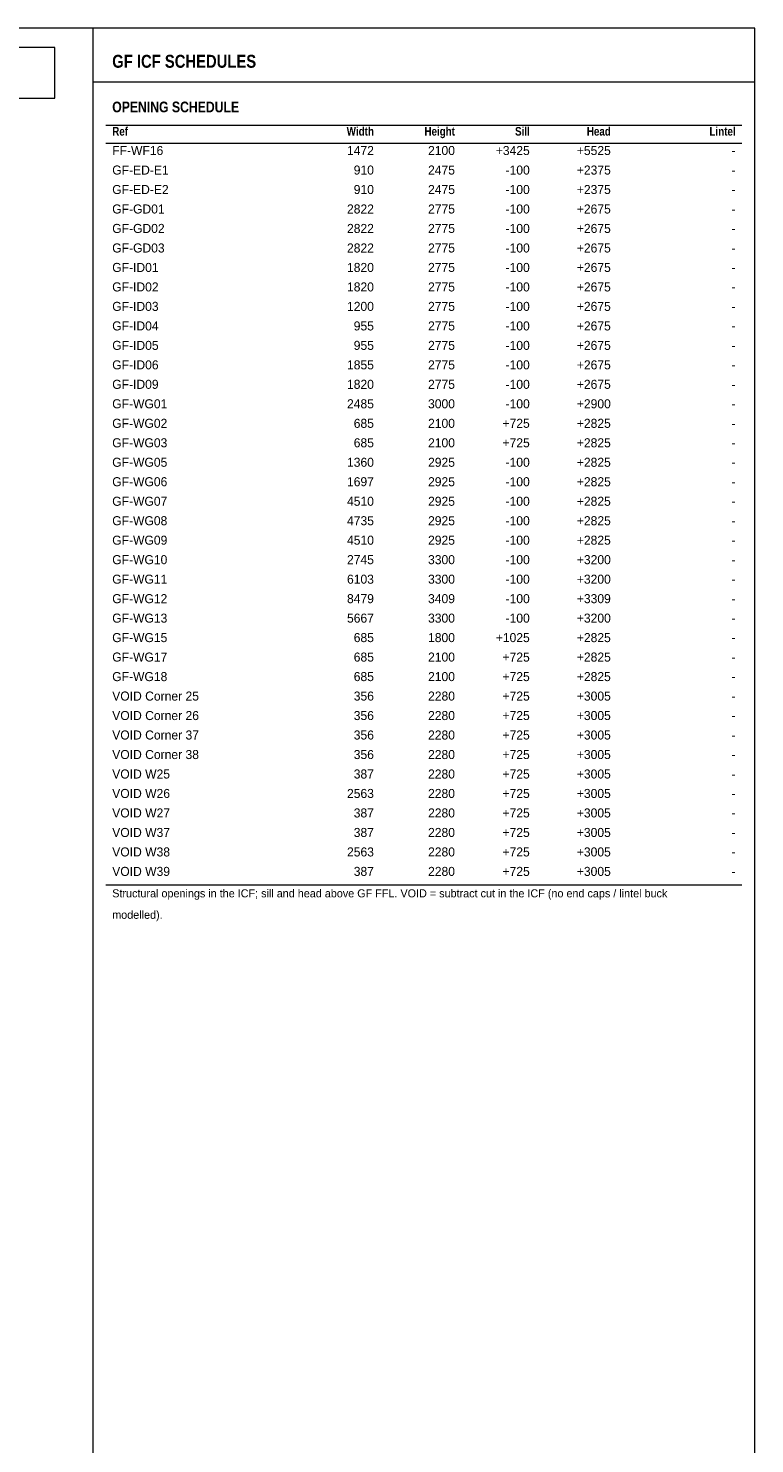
# Model space of a CAD drawing. Header units: millimetres. Extents: x 17 to 587, y 4 to 415.
# Tile 7 of 7: x 473 to 587, y 191 to 413. Entities that reach past the tile are written whole.
import ezdxf
from ezdxf.enums import TextEntityAlignment as Align

# ---------------------------------------------------------------- set-up
doc = ezdxf.new("R2010")
doc.units = ezdxf.units.MM
for name, color, linetype in [('LINE-INK', 7, 'Continuous'), ('LINE-RED', 7, 'Continuous'), ('LINE-TEAL', 7, 'Continuous'), ('TEXT-INK', 7, 'Continuous'), ('TEXT-STEEL_GREY', 7, 'Continuous'), ('TEXT-TEAL', 7, 'Continuous')]:
    doc.layers.add(name, color=color, linetype=linetype)
doc.styles.add('OpenSansCondensed-Bold', font='OpenSansCondensed-Bold.ttf')

msp = doc.modelspace()

# ---------------------------------------------------------------- linework, layer by layer
at = {"layer": 'LINE-INK', "lineweight": 5}
for p, q in [((483, 7), (483, 413)), ((485, 397.8), (585, 397.8)), ((485, 394.94), (585, 394.94)), ((485, 278.37), (585, 278.37))]:
    msp.add_line(p, q, dxfattribs=at)
msp.add_lwpolyline([(20, 7), (587, 7), (587, 413), (20, 413)], close=True, dxfattribs=at)
at = {"layer": 'LINE-RED', "lineweight": 5}
msp.add_lwpolyline([(400.21, 402), (477, 402), (477, 410), (400.21, 410)], close=True, dxfattribs=at)
at = {"layer": 'LINE-TEAL', "lineweight": 5}
msp.add_line((483, 404.6), (587, 404.6), dxfattribs=at)

# ---------------------------------------------------------------- texts
at = {"layer": 'TEXT-INK', "style": 'OpenSansCondensed-Bold'}
msp.add_text('OPENING SCHEDULE', height=1.6764, dxfattribs=at).set_placement((486, 399.8))
at = {"layer": 'TEXT-INK'}
for s, height, p in [('FF-WF16', 1.422, (486, 393.08)), ('GF-ED-E1', 1.422, (486, 390.01)), ('GF-ED-E2', 1.422, (486, 386.95)), ('GF-GD01', 1.422, (486, 383.89)), ('GF-GD02', 1.422, (486, 380.83)), ('GF-GD03', 1.422, (486, 377.76)), ('GF-ID01', 1.422, (486, 374.7)), ('GF-ID02', 1.422, (486, 371.64)), ('GF-ID03', 1.422, (486, 368.58)), ('GF-ID04', 1.422, (486, 365.51)), ('GF-ID05', 1.422, (486, 362.45)), ('GF-ID06', 1.422, (486, 359.39)), ('GF-ID09', 1.422, (486, 356.33)), ('GF-WG01', 1.422, (486, 353.27)), ('GF-WG02', 1.422, (486, 350.2)), ('GF-WG03', 1.422, (486, 347.14)), ('GF-WG05', 1.422, (486, 344.08)), ('GF-WG06', 1.422, (486, 341.02)), ('GF-WG07', 1.422, (486, 337.95)), ('GF-WG08', 1.422, (486, 334.89)), ('GF-WG09', 1.422, (486, 331.83)), ('GF-WG10', 1.422, (486, 328.77)), ('GF-WG11', 1.422, (486, 325.7)), ('GF-WG12', 1.422, (486, 322.64)), ('GF-WG13', 1.422, (486, 319.58)), ('GF-WG15', 1.422, (486, 316.52)), ('GF-WG17', 1.422, (486, 313.46)), ('GF-WG18', 1.422, (486, 310.39)), ('VOID Corner 25', 1.4224, (486, 307.33)), ('VOID Corner 26', 1.4224, (486, 304.27)), ('VOID Corner 37', 1.4224, (486, 301.21)), ('VOID Corner 38', 1.4224, (486, 298.14)), ('VOID W25', 1.422, (486, 295.08)), ('VOID W26', 1.422, (486, 292.02)), ('VOID W27', 1.422, (486, 288.96)), ('VOID W37', 1.422, (486, 285.89)), ('VOID W38', 1.422, (486, 282.83)), ('VOID W39', 1.422, (486, 279.77))]:
    msp.add_text(s, height=height, dxfattribs=at).set_placement(p)
for s, height, p in [('1472', 1.422, (527.14, 393.08)), ('2100', 1.422, (539.88, 393.08)), ('+3425', 1.422, (551.64, 393.08)), ('+5525', 1.422, (564.38, 393.08)), ('-', 1.42, (584, 393.08)), ('910', 1.422, (527.14, 390.01)), ('2475', 1.422, (539.88, 390.01)), ('-100', 1.422, (551.64, 390.01)), ('+2375', 1.422, (564.38, 390.01)), ('-', 1.42, (584, 390.01)), ('910', 1.422, (527.14, 386.95)), ('2475', 1.422, (539.88, 386.95)), ('-100', 1.422, (551.64, 386.95)), ('+2375', 1.422, (564.38, 386.95)), ('-', 1.42, (584, 386.95)), ('2822', 1.422, (527.14, 383.89)), ('2775', 1.422, (539.88, 383.89)), ('-100', 1.422, (551.64, 383.89)), ('+2675', 1.422, (564.38, 383.89)), ('-', 1.42, (584, 383.89)), ('2822', 1.422, (527.14, 380.83)), ('2775', 1.422, (539.88, 380.83)), ('-100', 1.422, (551.64, 380.83)), ('+2675', 1.422, (564.38, 380.83)), ('-', 1.42, (584, 380.83)), ('2822', 1.422, (527.14, 377.76)), ('2775', 1.422, (539.88, 377.76)), ('-100', 1.422, (551.64, 377.76)), ('+2675', 1.422, (564.38, 377.76)), ('-', 1.42, (584, 377.76)), ('1820', 1.422, (527.14, 374.7)), ('2775', 1.422, (539.88, 374.7)), ('-100', 1.422, (551.64, 374.7)), ('+2675', 1.422, (564.38, 374.7)), ('-', 1.42, (584, 374.7)), ('1820', 1.422, (527.14, 371.64)), ('2775', 1.422, (539.88, 371.64)), ('-100', 1.422, (551.64, 371.64)), ('+2675', 1.422, (564.38, 371.64)), ('-', 1.42, (584, 371.64)), ('1200', 1.422, (527.14, 368.58)), ('2775', 1.422, (539.88, 368.58)), ('-100', 1.422, (551.64, 368.58)), ('+2675', 1.422, (564.38, 368.58)), ('-', 1.42, (584, 368.58)), ('955', 1.422, (527.14, 365.51)), ('2775', 1.422, (539.88, 365.51)), ('-100', 1.422, (551.64, 365.51)), ('+2675', 1.422, (564.38, 365.51)), ('-', 1.42, (584, 365.51)), ('955', 1.422, (527.14, 362.45)), ('2775', 1.422, (539.88, 362.45)), ('-100', 1.422, (551.64, 362.45)), ('+2675', 1.422, (564.38, 362.45)), ('-', 1.42, (584, 362.45)), ('1855', 1.422, (527.14, 359.39)), ('2775', 1.422, (539.88, 359.39)), ('-100', 1.422, (551.64, 359.39)), ('+2675', 1.422, (564.38, 359.39)), ('-', 1.42, (584, 359.39)), ('1820', 1.422, (527.14, 356.33)), ('2775', 1.422, (539.88, 356.33)), ('-100', 1.422, (551.64, 356.33)), ('+2675', 1.422, (564.38, 356.33)), ('-', 1.42, (584, 356.33)), ('2485', 1.422, (527.14, 353.27)), ('3000', 1.422, (539.88, 353.27)), ('-100', 1.422, (551.64, 353.27)), ('+2900', 1.422, (564.38, 353.27)), ('-', 1.42, (584, 353.27)), ('685', 1.422, (527.14, 350.2)), ('2100', 1.422, (539.88, 350.2)), ('+725', 1.422, (551.64, 350.2)), ('+2825', 1.422, (564.38, 350.2)), ('-', 1.42, (584, 350.2)), ('685', 1.422, (527.14, 347.14)), ('2100', 1.422, (539.88, 347.14)), ('+725', 1.422, (551.64, 347.14)), ('+2825', 1.422, (564.38, 347.14)), ('-', 1.42, (584, 347.14)), ('1360', 1.422, (527.14, 344.08)), ('2925', 1.422, (539.88, 344.08)), ('-100', 1.422, (551.64, 344.08)), ('+2825', 1.422, (564.38, 344.08)), ('-', 1.42, (584, 344.08)), ('1697', 1.422, (527.14, 341.02)), ('2925', 1.422, (539.88, 341.02)), ('-100', 1.422, (551.64, 341.02)), ('+2825', 1.422, (564.38, 341.02)), ('-', 1.42, (584, 341.02)), ('4510', 1.422, (527.14, 337.95)), ('2925', 1.422, (539.88, 337.95)), ('-100', 1.422, (551.64, 337.95)), ('+2825', 1.422, (564.38, 337.95)), ('-', 1.42, (584, 337.95)), ('4735', 1.422, (527.14, 334.89)), ('2925', 1.422, (539.88, 334.89)), ('-100', 1.422, (551.64, 334.89)), ('+2825', 1.422, (564.38, 334.89)), ('-', 1.42, (584, 334.89)), ('4510', 1.422, (527.14, 331.83)), ('2925', 1.422, (539.88, 331.83)), ('-100', 1.422, (551.64, 331.83)), ('+2825', 1.422, (564.38, 331.83)), ('-', 1.42, (584, 331.83)), ('2745', 1.422, (527.14, 328.77)), ('3300', 1.422, (539.88, 328.77)), ('-100', 1.422, (551.64, 328.77)), ('+3200', 1.422, (564.38, 328.77)), ('-', 1.42, (584, 328.77)), ('6103', 1.422, (527.14, 325.7)), ('3300', 1.422, (539.88, 325.7)), ('-100', 1.422, (551.64, 325.7)), ('+3200', 1.422, (564.38, 325.7)), ('-', 1.42, (584, 325.7)), ('8479', 1.422, (527.14, 322.64)), ('3409', 1.422, (539.88, 322.64)), ('-100', 1.422, (551.64, 322.64)), ('+3309', 1.422, (564.38, 322.64)), ('-', 1.42, (584, 322.64)), ('5667', 1.422, (527.14, 319.58)), ('3300', 1.422, (539.88, 319.58)), ('-100', 1.422, (551.64, 319.58)), ('+3200', 1.422, (564.38, 319.58)), ('-', 1.42, (584, 319.58)), ('685', 1.422, (527.14, 316.52)), ('1800', 1.422, (539.88, 316.52)), ('+1025', 1.422, (551.64, 316.52)), ('+2825', 1.422, (564.38, 316.52)), ('-', 1.42, (584, 316.52)), ('685', 1.422, (527.14, 313.46)), ('2100', 1.422, (539.88, 313.46)), ('+725', 1.422, (551.64, 313.46)), ('+2825', 1.422, (564.38, 313.46)), ('-', 1.42, (584, 313.46)), ('685', 1.422, (527.14, 310.39)), ('2100', 1.422, (539.88, 310.39)), ('+725', 1.422, (551.64, 310.39)), ('+2825', 1.422, (564.38, 310.39)), ('-', 1.42, (584, 310.39)), ('356', 1.422, (527.14, 307.33)), ('2280', 1.422, (539.88, 307.33)), ('+725', 1.422, (551.64, 307.33)), ('+3005', 1.422, (564.38, 307.33)), ('-', 1.42, (584, 307.33)), ('356', 1.422, (527.14, 304.27)), ('2280', 1.422, (539.88, 304.27)), ('+725', 1.422, (551.64, 304.27)), ('+3005', 1.422, (564.38, 304.27)), ('-', 1.42, (584, 304.27)), ('356', 1.422, (527.14, 301.21)), ('2280', 1.422, (539.88, 301.21)), ('+725', 1.422, (551.64, 301.21)), ('+3005', 1.422, (564.38, 301.21)), ('-', 1.42, (584, 301.21)), ('356', 1.422, (527.14, 298.14)), ('2280', 1.422, (539.88, 298.14)), ('+725', 1.422, (551.64, 298.14)), ('+3005', 1.422, (564.38, 298.14)), ('-', 1.42, (584, 298.14)), ('387', 1.422, (527.14, 295.08)), ('2280', 1.422, (539.88, 295.08)), ('+725', 1.422, (551.64, 295.08)), ('+3005', 1.422, (564.38, 295.08)), ('-', 1.42, (584, 295.08)), ('2563', 1.422, (527.14, 292.02)), ('2280', 1.422, (539.88, 292.02)), ('+725', 1.422, (551.64, 292.02)), ('+3005', 1.422, (564.38, 292.02)), ('-', 1.42, (584, 292.02)), ('387', 1.422, (527.14, 288.96)), ('2280', 1.422, (539.88, 288.96)), ('+725', 1.422, (551.64, 288.96)), ('+3005', 1.422, (564.38, 288.96)), ('-', 1.42, (584, 288.96)), ('387', 1.422, (527.14, 285.89)), ('2280', 1.422, (539.88, 285.89)), ('+725', 1.422, (551.64, 285.89)), ('+3005', 1.422, (564.38, 285.89)), ('-', 1.42, (584, 285.89)), ('2563', 1.422, (527.14, 282.83)), ('2280', 1.422, (539.88, 282.83)), ('+725', 1.422, (551.64, 282.83)), ('+3005', 1.422, (564.38, 282.83)), ('-', 1.42, (584, 282.83)), ('387', 1.422, (527.14, 279.77)), ('2280', 1.422, (539.88, 279.77)), ('+725', 1.422, (551.64, 279.77)), ('+3005', 1.422, (564.38, 279.77)), ('-', 1.42, (584, 279.77))]:
    msp.add_text(s, height=height, dxfattribs=at).set_placement(p, align=Align.RIGHT)
at = {"layer": 'TEXT-STEEL_GREY', "style": 'OpenSansCondensed-Bold'}
msp.add_text('Ref', height=1.346, dxfattribs=at).set_placement((486, 396.14))
for s, p in [('Width', (527.14, 396.14)), ('Height', (539.88, 396.14)), ('Sill', (551.64, 396.14)), ('Head', (564.38, 396.14)), ('Lintel', (584, 396.14))]:
    msp.add_text(s, height=1.346, dxfattribs=at).set_placement(p, align=Align.RIGHT)
at = {"layer": 'TEXT-STEEL_GREY'}
for s, p in [('Structural openings in the ICF; sill and head above GF FFL. VOID = subtract cut in the ICF (no end caps / lintel buck', (486, 276.4)), ('modelled).', (486, 273.03))]:
    msp.add_text(s, height=1.27, dxfattribs=at).set_placement(p)
at = {"layer": 'TEXT-TEAL', "style": 'OpenSansCondensed-Bold'}
msp.add_text('GF ICF SCHEDULES', height=2.032, dxfattribs=at).set_placement((486, 406.8))

doc.saveas('drawing.dxf')
